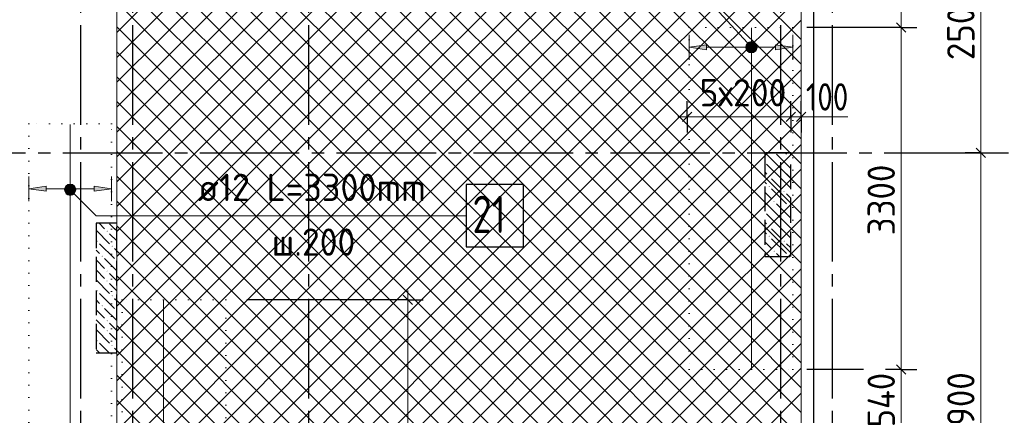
# Model space of a CAD drawing. Header units: millimetres. Extents: x 0 to 50400, y 0 to 35640.
# Tile 11 of 17: x 32728 to 42224, y 14329 to 18146. Entities that reach past the tile are written whole.
import ezdxf

# ---------------------------------------------------------------- set-up
doc = ezdxf.new("R2010")
doc.units = ezdxf.units.MM
for name, pattern in [('______2', [324, 240, -84]), ('______5', [1320, 960, -120, 120, -120]), ('______9', [120, 0, -120])]:
    doc.linetypes.add(name, pattern=pattern)
for name, color, linetype, lineweight in [('Standard', 7, 'Continuous', 25), ('ДОП Верх по Х', 7, 'Continuous', 25), ('ЖБ Перекрытие верхний уровень', 7, 'Continuous', 35), ('ЖБ Пилон', 7, 'Continuous', 35), ('Общий01', 7, 'Continuous', 13), ('Позиционная метка номер позиции', 7, 'Continuous', 13), ('Размерная линия_ общее', 7, 'Continuous', 13), ('Тени', 7, 'Continuous', 13)]:
    doc.layers.add(name, color=color, linetype=linetype, lineweight=lineweight)
doc.layers.add('Оси', color=7, linetype='______5', true_color=0x656565)
doc.styles.add('ISOCPEUR', font='txt')

msp = doc.modelspace()

# ---------------------------------------------------------------- hatches: boundary and pattern name
at = {"layer": 'ДОП Верх по Х', "linetype": 'Continuous', "lineweight": 13, "transparency": 33554687}
for points in [[(39353.1, 17856.4), (39185.1, 17880.4), (39353.1, 17904.4)], [(32983.1, 16490.5), (32815.1, 16514.5), (32983.1, 16538.5)]]:
    msp.add_hatch(color=7, dxfattribs=at).paths.add_polyline_path(points, flags=16)
for points in [[(40017.1, 17856.4), (40185.1, 17880.4), (40017.1, 17904.4)], [(33447.1, 16490.5), (33615.1, 16514.5), (33447.1, 16538.5)]]:
    msp.add_hatch(color=7, dxfattribs=at).paths.add_polyline_path(points)
at = {"layer": 'ЖБ Пилон', "linetype": 'Continuous', "lineweight": -3, "transparency": 33554687}
for points in [[(40142.8, 16825.3), (40147.6, 16830.1), (40152.4, 16825.3), (40147.6, 16820.5)], [(40046.8, 16729.3), (40051.6, 16734.1), (40056.4, 16729.3), (40051.6, 16724.5)], [(39950.8, 16633.3), (39955.6, 16638.1), (39960.4, 16633.3), (39955.6, 16628.5)], [(39950.8, 16537.3), (39955.6, 16542.1), (39960.4, 16537.3), (39955.6, 16532.5)], [(40094.8, 16489.3), (40099.6, 16494.1), (40104.4, 16489.3), (40099.6, 16484.5)], [(39998.8, 16393.3), (40003.6, 16398.1), (40008.4, 16393.3), (40003.6, 16388.5)], [(40142.8, 16345.3), (40147.6, 16350.1), (40152.4, 16345.3), (40147.6, 16340.5)], [(40046.8, 16249.3), (40051.6, 16254.1), (40056.4, 16249.3), (40051.6, 16244.5)], [(39950.8, 16153.3), (39955.6, 16158.1), (39960.4, 16153.3), (39955.6, 16148.5)], [(33566.8, 16105.3), (33571.6, 16110.1), (33576.4, 16105.3), (33571.6, 16100.5)], [(39950.8, 16057.3), (39955.6, 16062.1), (39960.4, 16057.3), (39955.6, 16052.5)], [(33470.8, 16009.3), (33475.6, 16014.1), (33480.4, 16009.3), (33475.6, 16004.5)], [(33614.8, 15961.3), (33619.6, 15966.1), (33624.4, 15961.3), (33619.6, 15956.5)], [(40094.8, 16009.3), (40099.6, 16014.1), (40104.4, 16009.3), (40099.6, 16004.5)], [(33518.8, 15865.3), (33523.6, 15870.1), (33528.4, 15865.3), (33523.6, 15860.5)], [(39998.8, 15913.3), (40003.6, 15918.1), (40008.4, 15913.3), (40003.6, 15908.5)], [(40142.8, 15865.3), (40147.6, 15870.1), (40152.4, 15865.3), (40149.5, 15862.4), (40145.7, 15862.4)], [(33662.8, 15817.3), (33665.1, 15819.6), (33665.1, 15815)], [(33566.8, 15721.3), (33571.6, 15726.1), (33576.4, 15721.3), (33571.6, 15716.5)], [(33566.8, 15625.3), (33571.6, 15630.1), (33576.4, 15625.3), (33571.6, 15620.5)], [(33470.8, 15529.3), (33475.6, 15534.1), (33480.4, 15529.3), (33475.6, 15524.5)], [(33614.8, 15481.3), (33619.6, 15486.1), (33624.4, 15481.3), (33619.6, 15476.5)], [(33518.8, 15385.3), (33523.6, 15390.1), (33528.4, 15385.3), (33523.6, 15380.5)], [(33662.8, 15337.3), (33665.1, 15339.6), (33665.1, 15335)], [(33566.8, 15241.3), (33571.6, 15246.1), (33576.4, 15241.3), (33571.6, 15236.5)], [(33566.8, 15145.3), (33571.6, 15150.1), (33576.4, 15145.3), (33571.6, 15140.5)], [(33470.8, 15049.3), (33475.6, 15054.1), (33480.4, 15049.3), (33475.6, 15044.5)], [(33614.8, 15001.3), (33619.6, 15006.1), (33624.4, 15001.3), (33619.6, 14996.5)]]:
    msp.add_hatch(color=7, dxfattribs=at).paths.add_polyline_path(points, flags=16)
at = {"layer": 'Позиционная метка номер позиции', "linetype": 'Continuous', "lineweight": 13, "transparency": 33554687}
for points in [[(39732.7, 17868.8), (39801, 17931.7), (39773.5, 17932.9)], [(39732.7, 17868.8), (39773.5, 17932.9), (39733.8, 17896.3)], [(39745.4, 17843.9), (39801, 17931.7), (39732.7, 17868.8)], [(39733.8, 17896.3), (39773.5, 17932.9), (39748.5, 17920.2)], [(39745.4, 17843.9), (39824.8, 17917), (39801, 17931.7)], [(39769.2, 17829.1), (39824.8, 17917), (39745.4, 17843.9)], [(39769.2, 17829.1), (39837.6, 17892), (39824.8, 17917)], [(39796.7, 17828), (39837.6, 17892), (39769.2, 17829.1)], [(39796.7, 17828), (39836.4, 17864.6), (39837.6, 17892)], [(39836.4, 17864.6), (39796.7, 17828), (39821.7, 17840.7)], [(33163.2, 16518.9), (33201.4, 16557), (33176.9, 16543.3)], [(33201.4, 16557), (33163.2, 16518.9), (33163.2, 16491.4)], [(33201.4, 16557), (33163.2, 16491.4), (33228.9, 16557)], [(33228.9, 16557), (33163.2, 16491.4), (33176.9, 16466.9)], [(33228.9, 16557), (33176.9, 16466.9), (33253.3, 16543.3)], [(33253.3, 16543.3), (33176.9, 16466.9), (33201.4, 16453.2)], [(33253.3, 16543.3), (33201.4, 16453.2), (33267, 16518.9)], [(33267, 16518.9), (33201.4, 16453.2), (33228.9, 16453.2)], [(33267, 16518.9), (33228.9, 16453.2), (33267, 16491.4)], [(33267, 16491.4), (33228.9, 16453.2), (33253.3, 16466.9)]]:
    msp.add_hatch(color=7, dxfattribs=at).paths.add_polyline_path(points)

# ---------------------------------------------------------------- linework, layer by layer
at = {"layer": 'Standard', "color": 254, "linetype": 'Continuous', "lineweight": -3, "true_color": 0xc4c4ff, "transparency": 33554687}
msp.add_lwpolyline([(7965.1, 10212.4), (40388.1, 10212.4), (40388.1, 32712.4), (7965.1, 32712.4), (7965.1, 10212.4)], dxfattribs=at)
at = {"layer": 'ДОП Верх по Х', "color": 7, "linetype": 'Continuous', "lineweight": 18, "transparency": 33554687}
for p, q in [((39785.1, 18066.4), (39785.1, 14778.4)), ((33215.1, 17136.4), (33215.1, 13848.4)), ((34115.2, 15436.4), (34115.2, 10348.4))]:
    msp.add_line(p, q, dxfattribs=at)
at = {"layer": 'ДОП Верх по Х', "color": 251, "linetype": 'Continuous', "lineweight": 13, "true_color": 0x494949, "transparency": 33554687}
for p, q in [((39185.1, 17880.4), (39185.1, 18000.4)), ((40185.1, 17880.4), (40185.1, 18000.4)), ((39185.1, 17880.4), (39353.1, 17904.4)), ((39353.1, 17856.4), (39185.1, 17880.4)), ((39185.1, 17880.4), (39185.1, 17760.4)), ((39185.1, 17880.4), (39185.1, 17880.4)), ((39353.1, 17904.4), (39353.1, 17856.4)), ((39353.1, 17880.4), (40017.1, 17880.4)), ((40185.1, 17880.4), (40017.1, 17904.4)), ((40017.1, 17904.4), (40017.1, 17856.4)), ((40017.1, 17856.4), (40185.1, 17880.4)), ((40185.1, 17880.4), (40185.1, 17760.4)), ((40185.1, 17880.4), (40185.1, 17880.4)), ((32815.1, 16514.5), (32815.1, 16634.5)), ((33615.1, 16514.5), (33615.1, 16634.5)), ((32815.1, 16514.5), (32983.1, 16538.5)), ((32983.1, 16538.5), (32983.1, 16490.5)), ((33615.1, 16514.5), (33447.1, 16538.5)), ((33447.1, 16538.5), (33447.1, 16490.5)), ((32983.1, 16490.5), (32815.1, 16514.5)), ((32815.1, 16514.5), (32815.1, 16394.5)), ((32815.1, 16514.5), (32815.1, 16514.5)), ((32983.1, 16514.5), (33447.1, 16514.5)), ((33447.1, 16490.5), (33615.1, 16514.5)), ((33615.1, 16514.5), (33615.1, 16394.5)), ((33615.1, 16514.5), (33615.1, 16514.5))]:
    msp.add_line(p, q, dxfattribs=at)
at = {"layer": 'ДОП Верх по Х', "color": 7, "linetype": 'Continuous', "lineweight": 25, "transparency": 33554687}
msp.add_lwpolyline([(37034.9, 15955.3), (37586.9, 15955.3), (37586.9, 16555.3), (37034.9, 16555.3), (37034.9, 15955.3)], dxfattribs=at)
at = {"layer": 'ЖБ Перекрытие верхний уровень', "color": 7, "linetype": 'Continuous', "lineweight": 18, "transparency": 33554687}
for p, q in [((33664.9, 10312.4), (33664.9, 32612.4)), ((33664.9, 32612.4), (33664.9, 10312.4)), ((33664.9, 10312.4), (33664.9, 32612.4)), ((40265.1, 10312.4), (40265.1, 32612.4))]:
    msp.add_line(p, q, dxfattribs=at)
at = {"layer": 'ЖБ Перекрытие верхний уровень', "color": 254, "linetype": 'Continuous', "lineweight": 18, "transparency": 33554687}
for p, q in [((33664.9, 18022.6), (35611.6, 19969.3)), ((33664.9, 17782.6), (35851.6, 19969.3)), ((33691.6, 19969.3), (35851.6, 17809.3)), ((33931.6, 19969.3), (35851.6, 18049.3)), ((35851.6, 19969.3), (38251.6, 17569.3)), ((36091.6, 19969.3), (38251.6, 17809.3)), ((36331.6, 19969.3), (38251.6, 18049.3)), ((38251.6, 18049.3), (40171.6, 19969.3)), ((38251.6, 19969.3), (40265.1, 17955.8)), ((33664.9, 19756), (35851.6, 17569.3)), ((38251.6, 17809.3), (40265.1, 19822.8)), ((33691.6, 17569.3), (35851.6, 19729.3)), ((35851.6, 19729.3), (38011.6, 17569.3)), ((38251.6, 19729.3), (40265.1, 17715.8)), ((38251.6, 17569.3), (40265.1, 19582.8)), ((33664.9, 19516), (35611.6, 17569.3)), ((33931.6, 17569.3), (35851.6, 19489.3)), ((35851.6, 19489.3), (37771.6, 17569.3)), ((38251.6, 19489.3), (40171.6, 17569.3)), ((33664.9, 19276), (35371.6, 17569.3)), ((38491.6, 17569.3), (40265.1, 19342.8)), ((34171.6, 17569.3), (35851.6, 19249.3)), ((35851.6, 19249.3), (37531.6, 17569.3)), ((38251.6, 19249.3), (39931.6, 17569.3)), ((38731.6, 17569.3), (40265.1, 19102.8)), ((33664.9, 19036), (35131.6, 17569.3)), ((34411.6, 17569.3), (35851.6, 19009.3)), ((35851.6, 19009.3), (37291.6, 17569.3)), ((36811.6, 17569.3), (38251.6, 19009.3)), ((38251.6, 19009.3), (39691.6, 17569.3)), ((36331.6, 17569.3), (37645.1, 18882.8)), ((38971.6, 17569.3), (40265.1, 18862.8)), ((33664.9, 18796), (34891.6, 17569.3)), ((34651.6, 17569.3), (35851.6, 18769.3)), ((35851.6, 18769.3), (37051.6, 17569.3)), ((36571.6, 17569.3), (37784.7, 18782.4)), ((37051.6, 17569.3), (38251.6, 18769.3)), ((38251.6, 18769.3), (39451.6, 17569.3)), ((39211.6, 17569.3), (40265.1, 18622.8)), ((33664.9, 18556), (34651.6, 17569.3)), ((34891.6, 17569.3), (35851.6, 18529.3)), ((35851.6, 18529.3), (36811.6, 17569.3)), ((37291.6, 17569.3), (38251.6, 18529.3)), ((38251.6, 18529.3), (39211.6, 17569.3)), ((39451.6, 17569.3), (40265.1, 18382.8)), ((33664.9, 18316), (34411.6, 17569.3)), ((35131.6, 17569.3), (35851.6, 18289.3)), ((35851.6, 18289.3), (36571.6, 17569.3)), ((37531.6, 17569.3), (38251.6, 18289.3)), ((38251.6, 18289.3), (38971.6, 17569.3)), ((39691.6, 17569.3), (40265.1, 18142.8)), ((33664.9, 18076), (34171.6, 17569.3)), ((35371.6, 17569.3), (35851.6, 18049.3)), ((35851.6, 18049.3), (36331.6, 17569.3)), ((37771.6, 17569.3), (38251.6, 18049.3)), ((38251.6, 18049.3), (38731.6, 17569.3)), ((39931.6, 17569.3), (40265.1, 17902.8)), ((33664.9, 17836), (33931.6, 17569.3)), ((35611.6, 17569.3), (35851.6, 17809.3)), ((35851.6, 17809.3), (36091.6, 17569.3)), ((38011.6, 17569.3), (38251.6, 17809.3)), ((38251.6, 17809.3), (38491.6, 17569.3)), ((40171.6, 17569.3), (40265.1, 17662.8)), ((33664.9, 17596), (33691.6, 17569.3)), ((33664.9, 17542.6), (33691.6, 17569.3)), ((33664.9, 17302.6), (33931.6, 17569.3)), ((33664.9, 17062.6), (34171.6, 17569.3)), ((33664.9, 16822.6), (34411.6, 17569.3)), ((33664.9, 16582.6), (34651.6, 17569.3)), ((33664.9, 16342.6), (34891.6, 17569.3)), ((33664.9, 16102.6), (35131.6, 17569.3)), ((33664.9, 15862.6), (35371.6, 17569.3)), ((33664.9, 15622.6), (35611.6, 17569.3)), ((33664.9, 15382.6), (35851.6, 17569.3)), ((33691.6, 17569.3), (35851.6, 15409.3)), ((33931.6, 17569.3), (35851.6, 15649.3)), ((34171.6, 17569.3), (35851.6, 15889.3)), ((34411.6, 17569.3), (35851.6, 16129.3)), ((34651.6, 17569.3), (35851.6, 16369.3)), ((34891.6, 17569.3), (35851.6, 16609.3)), ((35131.6, 17569.3), (35851.6, 16849.3)), ((35371.6, 17569.3), (35851.6, 17089.3)), ((35611.6, 17569.3), (35851.6, 17329.3)), ((35851.6, 17329.3), (36091.6, 17569.3)), ((35851.6, 17089.3), (36331.6, 17569.3)), ((35851.6, 16849.3), (36571.6, 17569.3)), ((35851.6, 16609.3), (36811.6, 17569.3)), ((35851.6, 16369.3), (37051.6, 17569.3)), ((35851.6, 16129.3), (37291.6, 17569.3)), ((35851.6, 15889.3), (37531.6, 17569.3)), ((35851.6, 15649.3), (37771.6, 17569.3)), ((35851.6, 15409.3), (38011.6, 17569.3)), ((35851.6, 15169.3), (38251.6, 17569.3)), ((35851.6, 17569.3), (38251.6, 15169.3)), ((36091.6, 17569.3), (38251.6, 15409.3)), ((36331.6, 17569.3), (38251.6, 15649.3)), ((36571.6, 17569.3), (38251.6, 15889.3)), ((36811.6, 17569.3), (38251.6, 16129.3)), ((37051.6, 17569.3), (38251.6, 16369.3)), ((37291.6, 17569.3), (38251.6, 16609.3)), ((37531.6, 17569.3), (38251.6, 16849.3)), ((37771.6, 17569.3), (38251.6, 17089.3)), ((38011.6, 17569.3), (38251.6, 17329.3)), ((38251.6, 17329.3), (38491.6, 17569.3)), ((38251.6, 17089.3), (38731.6, 17569.3)), ((38251.6, 16849.3), (38971.6, 17569.3)), ((38251.6, 16609.3), (39211.6, 17569.3)), ((38251.6, 16369.3), (39451.6, 17569.3)), ((38251.6, 16129.3), (39691.6, 17569.3)), ((38251.6, 15889.3), (39931.6, 17569.3)), ((38251.6, 15649.3), (40171.6, 17569.3)), ((38251.6, 17569.3), (40265.1, 15555.8)), ((38491.6, 17569.3), (40265.1, 15795.8)), ((38731.6, 17569.3), (40265.1, 16035.8)), ((38971.6, 17569.3), (40265.1, 16275.8)), ((39211.6, 17569.3), (40265.1, 16515.8)), ((39451.6, 17569.3), (40265.1, 16755.8)), ((39691.6, 17569.3), (40265.1, 16995.8)), ((39931.6, 17569.3), (40265.1, 17235.8)), ((40171.6, 17569.3), (40265.1, 17475.8)), ((38251.6, 15409.3), (40265.1, 17422.8)), ((33664.9, 17356), (35851.6, 15169.3)), ((33691.6, 15169.3), (35851.6, 17329.3)), ((35851.6, 17329.3), (38011.6, 15169.3)), ((36091.6, 15169.3), (38251.6, 17329.3)), ((38251.6, 17329.3), (40265.1, 15315.8)), ((33664.9, 17116), (35611.6, 15169.3)), ((38251.6, 15169.3), (40265.1, 17182.8)), ((33931.6, 15169.3), (35851.6, 17089.3)), ((35851.6, 17089.3), (37771.6, 15169.3)), ((36331.6, 15169.3), (38251.6, 17089.3)), ((38251.6, 17089.3), (40171.6, 15169.3)), ((38491.6, 15169.3), (40265.1, 16942.8)), ((33664.9, 16876), (35371.6, 15169.3)), ((34171.6, 15169.3), (35851.6, 16849.3)), ((35851.6, 16849.3), (37531.6, 15169.3)), ((36571.6, 15169.3), (38251.6, 16849.3)), ((38251.6, 16849.3), (39931.6, 15169.3)), ((33664.9, 16636), (35131.6, 15169.3)), ((38731.6, 15169.3), (40265.1, 16702.8)), ((34411.6, 15169.3), (35851.6, 16609.3)), ((35851.6, 16609.3), (37291.6, 15169.3)), ((36811.6, 15169.3), (38251.6, 16609.3)), ((38251.6, 16609.3), (39691.6, 15169.3)), ((38971.6, 15169.3), (40265.1, 16462.8)), ((33664.9, 16396), (34891.6, 15169.3)), ((34651.6, 15169.3), (35851.6, 16369.3)), ((35851.6, 16369.3), (37051.6, 15169.3)), ((37051.6, 15169.3), (38251.6, 16369.3)), ((38251.6, 16369.3), (39451.6, 15169.3)), ((33664.9, 16156), (34651.6, 15169.3)), ((39211.6, 15169.3), (40265.1, 16222.8)), ((34891.6, 15169.3), (35851.6, 16129.3)), ((35851.6, 16129.3), (36811.6, 15169.3)), ((37291.6, 15169.3), (38251.6, 16129.3)), ((38251.6, 16129.3), (39211.6, 15169.3)), ((39451.6, 15169.3), (40265.1, 15982.8)), ((33664.9, 15916), (34411.6, 15169.3)), ((35131.6, 15169.3), (35851.6, 15889.3)), ((35851.6, 15889.3), (36571.6, 15169.3)), ((37531.6, 15169.3), (38251.6, 15889.3)), ((38251.6, 15889.3), (38971.6, 15169.3)), ((33664.9, 15676), (34171.6, 15169.3)), ((39691.6, 15169.3), (40265.1, 15742.8)), ((35371.6, 15169.3), (35851.6, 15649.3)), ((35851.6, 15649.3), (36331.6, 15169.3)), ((37771.6, 15169.3), (38251.6, 15649.3)), ((38251.6, 15649.3), (38731.6, 15169.3)), ((39931.6, 15169.3), (40265.1, 15502.8)), ((33664.9, 15436), (33931.6, 15169.3)), ((35611.6, 15169.3), (35851.6, 15409.3)), ((35851.6, 15409.3), (36091.6, 15169.3)), ((38011.6, 15169.3), (38251.6, 15409.3)), ((38251.6, 15409.3), (38491.6, 15169.3)), ((33664.9, 15196), (33691.6, 15169.3)), ((40171.6, 15169.3), (40265.1, 15262.8)), ((33664.9, 15142.6), (33691.6, 15169.3)), ((33664.9, 14902.6), (33931.6, 15169.3)), ((33664.9, 14662.6), (34171.6, 15169.3)), ((33664.9, 14422.6), (34411.6, 15169.3)), ((33664.9, 14182.6), (34651.6, 15169.3)), ((33664.9, 13942.6), (34891.6, 15169.3)), ((33664.9, 13702.6), (35131.6, 15169.3)), ((33664.9, 13462.6), (35371.6, 15169.3)), ((33664.9, 13222.6), (35611.6, 15169.3)), ((33664.9, 12982.6), (35851.6, 15169.3)), ((33691.6, 15169.3), (35851.6, 13009.3)), ((33931.6, 15169.3), (35851.6, 13249.3)), ((34171.6, 15169.3), (35851.6, 13489.3)), ((34411.6, 15169.3), (35851.6, 13729.3)), ((34651.6, 15169.3), (35851.6, 13969.3)), ((34891.6, 15169.3), (35851.6, 14209.3)), ((35131.6, 15169.3), (35851.6, 14449.3)), ((35371.6, 15169.3), (35851.6, 14689.3)), ((35611.6, 15169.3), (35851.6, 14929.3)), ((35851.6, 14929.3), (36091.6, 15169.3)), ((35851.6, 14689.3), (36331.6, 15169.3)), ((35851.6, 14449.3), (36571.6, 15169.3)), ((35851.6, 14209.3), (36811.6, 15169.3)), ((35851.6, 13969.3), (37051.6, 15169.3)), ((35851.6, 13729.3), (37291.6, 15169.3)), ((35851.6, 13489.3), (37531.6, 15169.3)), ((35851.6, 13249.3), (37771.6, 15169.3)), ((35851.6, 13009.3), (38011.6, 15169.3)), ((35851.6, 12769.3), (38251.6, 15169.3)), ((35851.6, 15169.3), (38251.6, 12769.3)), ((36091.6, 15169.3), (38251.6, 13009.3)), ((36331.6, 15169.3), (38251.6, 13249.3)), ((36571.6, 15169.3), (38251.6, 13489.3)), ((36811.6, 15169.3), (38251.6, 13729.3)), ((37051.6, 15169.3), (38251.6, 13969.3)), ((37291.6, 15169.3), (38251.6, 14209.3)), ((37531.6, 15169.3), (38251.6, 14449.3)), ((37771.6, 15169.3), (38251.6, 14689.3)), ((38011.6, 15169.3), (38251.6, 14929.3)), ((38251.6, 14929.3), (38491.6, 15169.3)), ((38251.6, 14689.3), (38731.6, 15169.3)), ((38251.6, 14449.3), (38971.6, 15169.3)), ((38251.6, 14209.3), (39211.6, 15169.3)), ((38251.6, 13969.3), (39451.6, 15169.3)), ((38251.6, 13729.3), (39691.6, 15169.3)), ((38251.6, 13489.3), (39931.6, 15169.3)), ((38251.6, 13249.3), (40171.6, 15169.3)), ((38251.6, 15169.3), (40265.1, 13155.8)), ((38491.6, 15169.3), (40265.1, 13395.8)), ((38731.6, 15169.3), (40265.1, 13635.8)), ((38971.6, 15169.3), (40265.1, 13875.8)), ((39211.6, 15169.3), (40265.1, 14115.8)), ((39451.6, 15169.3), (40265.1, 14355.8)), ((39691.6, 15169.3), (40265.1, 14595.8)), ((39931.6, 15169.3), (40265.1, 14835.8)), ((40171.6, 15169.3), (40265.1, 15075.8)), ((38251.6, 13009.3), (40265.1, 15022.8)), ((33664.9, 14956), (35851.6, 12769.3)), ((33691.6, 12769.3), (35851.6, 14929.3)), ((35851.6, 14929.3), (38011.6, 12769.3)), ((36091.6, 12769.3), (38251.6, 14929.3)), ((38251.6, 14929.3), (40265.1, 12915.8)), ((38251.6, 12769.3), (40265.1, 14782.8)), ((33664.9, 14716), (35611.6, 12769.3)), ((33931.6, 12769.3), (35851.6, 14689.3)), ((35851.6, 14689.3), (37771.6, 12769.3)), ((36331.6, 12769.3), (38251.6, 14689.3)), ((38251.6, 14689.3), (40171.6, 12769.3)), ((38491.6, 12769.3), (40265.1, 14542.8)), ((33664.9, 14476), (35371.6, 12769.3)), ((34171.6, 12769.3), (35851.6, 14449.3)), ((35851.6, 14449.3), (37531.6, 12769.3)), ((36571.6, 12769.3), (38251.6, 14449.3)), ((38251.6, 14449.3), (39931.6, 12769.3))]:
    msp.add_line(p, q, dxfattribs=at)
for points in [[(35851.6, 18049.3), (37596.2, 19793.9), (37596.2, 19793.9), (37771.6, 19969.3)], [(35851.6, 17809.3), (37652.5, 19610.2), (37652.5, 19610.2), (38011.6, 19969.3)], [(35851.6, 17569.3), (37708.9, 19426.6), (37708.9, 19426.6), (38251.6, 19969.3)], [(36091.6, 17569.3), (37765.2, 19242.9), (37765.2, 19242.9), (38251.6, 19729.3)]]:
    msp.add_lwpolyline(points, dxfattribs=at)
at = {"layer": 'ЖБ Пилон', "color": 253, "linetype": '______2', "lineweight": -3, "true_color": 0xa0a0a0, "transparency": 33554687}
for p, q in [((40165.1, 16862.4), (39915.1, 16862.4)), ((39915.1, 16862.4), (39915.1, 15862.4)), ((40165.1, 15862.4), (40165.1, 16862.4)), ((33665.1, 16182.4), (33465.1, 16182.4)), ((33465.1, 16182.4), (33465.1, 14932.4)), ((33665.1, 14932.4), (33665.1, 16182.4)), ((39915.1, 15862.4), (40165.1, 15862.4)), ((33465.1, 14932.4), (33665.1, 14932.4))]:
    msp.add_line(p, q, dxfattribs=at)
at = {"layer": 'ЖБ Пилон', "color": 253, "linetype": 'Continuous', "lineweight": -3, "true_color": 0xa0a0a0, "transparency": 33554687}
for p, q in [((39918.5, 16862.4), (40027.6, 16753.3)), ((40165.1, 16711.8), (40027.6, 16849.3)), ((40110.5, 16862.4), (40123.6, 16849.3)), ((40075.6, 16609.3), (39931.6, 16753.3)), ((39915.1, 16673.8), (39931.6, 16657.3)), ((40075.6, 16705.3), (40165.1, 16615.8)), ((39931.6, 16561.3), (39915.1, 16577.8)), ((39979.6, 16609.3), (40075.6, 16513.3)), ((40075.6, 16609.3), (40165.1, 16519.8)), ((39915.1, 16481.8), (39979.6, 16417.3)), ((39979.6, 16513.3), (40123.6, 16369.3)), ((40165.1, 16423.8), (40123.6, 16465.3)), ((39915.1, 16385.8), (40027.6, 16273.3)), ((40165.1, 16231.8), (40027.6, 16369.3)), ((40075.6, 16129.3), (39931.6, 16273.3)), ((33494.5, 16182.4), (33547.6, 16129.3)), ((33643.6, 16129.3), (33595.6, 16177.3)), ((39915.1, 16193.8), (39931.6, 16177.3)), ((40075.6, 16225.3), (40165.1, 16135.8)), ((33465.1, 16115.8), (33595.6, 15985.3)), ((33595.6, 16081.3), (33665.1, 16011.8)), ((33665.1, 16107.8), (33643.6, 16129.3)), ((39931.6, 16081.3), (39915.1, 16097.8)), ((39979.6, 16129.3), (40075.6, 16033.3)), ((40075.6, 16129.3), (40165.1, 16039.8)), ((33499.6, 15985.3), (33643.6, 15841.3)), ((39915.1, 16001.8), (39979.6, 15937.3)), ((39979.6, 16033.3), (40123.6, 15889.3)), ((40165.1, 15943.8), (40123.6, 15985.3)), ((33499.6, 15889.3), (33465.1, 15923.8)), ((33643.6, 15937.3), (33665.1, 15915.8)), ((39915.1, 15905.8), (39958.5, 15862.4)), ((40054.5, 15862.4), (40027.6, 15889.3)), ((33465.1, 15827.8), (33547.6, 15745.3)), ((33547.6, 15841.3), (33665.1, 15723.8)), ((33465.1, 15731.8), (33547.6, 15649.3)), ((33643.6, 15649.3), (33595.6, 15697.3)), ((33465.1, 15635.8), (33595.6, 15505.3)), ((33595.6, 15601.3), (33665.1, 15531.8)), ((33665.1, 15627.8), (33643.6, 15649.3)), ((33499.6, 15505.3), (33643.6, 15361.3)), ((33499.6, 15409.3), (33465.1, 15443.8)), ((33643.6, 15457.3), (33665.1, 15435.8)), ((33465.1, 15347.8), (33547.6, 15265.3)), ((33547.6, 15361.3), (33665.1, 15243.8)), ((33465.1, 15251.8), (33547.6, 15169.3)), ((33643.6, 15169.3), (33595.6, 15217.3)), ((33465.1, 15155.8), (33595.6, 15025.3)), ((33595.6, 15121.3), (33665.1, 15051.8)), ((33665.1, 15147.8), (33643.6, 15169.3)), ((33499.6, 15025.3), (33592.5, 14932.4)), ((33496.5, 14932.4), (33465.1, 14963.8)), ((33643.6, 14977.3), (33665.1, 14955.8))]:
    msp.add_line(p, q, dxfattribs=at)
at = {"layer": 'Общий01', "color": 7, "linetype": 'Continuous', "lineweight": 13, "transparency": 33554687}
msp.add_line((40215.1, 17209.1), (40715.1, 17209.1), dxfattribs=at)
at = {"layer": 'Оси', "color": 8, "linetype": '______5', "lineweight": -3, "transparency": 33554687}
for p, q in [((33315.1, 32612.4), (33315.1, 8317)), ((33815.1, 32612.4), (33815.1, 8317)), ((35515.1, 32612.4), (35515.1, 8317)), ((40065.1, 32612.4), (40065.1, 8317)), ((40565.1, 32612.4), (40565.1, 8317)), ((8065.1, 16862.4), (42963, 16862.4))]:
    msp.add_line(p, q, dxfattribs=at)
at = {"layer": 'Позиционная метка номер позиции', "color": 7, "linetype": 'Continuous', "lineweight": 13, "transparency": 33554687}
for p, q in [((39748.5, 17920.2), (39748.5, 17920.2)), ((39824.8, 17917), (39824.8, 17917)), ((39745.4, 17843.9), (39745.4, 17843.9)), ((39821.7, 17840.7), (39821.7, 17840.7)), ((33176.9, 16543.3), (33176.9, 16543.3)), ((33253.3, 16543.3), (33253.3, 16543.3)), ((33176.9, 16466.9), (33176.9, 16466.9)), ((33253.3, 16466.9), (33253.3, 16466.9))]:
    msp.add_line(p, q, dxfattribs=at)
for points in [[(39785.1, 17880.4), (39003.9, 18729), (39003.9, 20326.4)], [(33215.1, 16505.1), (33464.9, 16255.3), (37034.9, 16255.3)]]:
    msp.add_lwpolyline(points, dxfattribs=at)
for centre in [(39785.1, 17880.4), (33215.1, 16505.1)]:
    msp.add_circle(centre, 54, dxfattribs=at)
at = {"layer": 'Размерная линия_ общее', "color": 7, "linetype": 'Continuous', "lineweight": 13, "transparency": 33554687}
for p, q in [((41996.7, 16862.4), (41996.7, 19362.4)), ((41228.9, 18072.4), (41228.9, 19072.4)), ((41228.9, 14772.4), (41228.9, 18072.4)), ((39165.1, 17209.1), (39075.1, 17209.1)), ((39165.1, 17209.1), (40165.1, 17209.1)), ((40165.1, 17209.1), (40265.1, 17209.1)), ((40265.1, 17209.1), (40355.1, 17209.1)), ((41996.7, 11962.4), (41996.7, 16862.4)), ((36470.2, 15442.4), (36470.2, 15532.4)), ((36470.2, 10342.4), (36470.2, 15442.4)), ((41228.9, 14232.4), (41228.9, 14772.4))]:
    msp.add_line(p, q, dxfattribs=at)
at = {"layer": 'Размерная линия_ общее', "color": 7, "linetype": 'Continuous', "lineweight": -3, "transparency": 33554687}
for p, q in [((41228.9, 18072.4), (41078.9, 18072.4)), ((41228.9, 18072.4), (41378.9, 18072.4)), ((39165.1, 17209.1), (39165.1, 17359.1)), ((40165.1, 17209.1), (40165.1, 17359.1)), ((40265.1, 17209.1), (40265.1, 17359.1)), ((39165.1, 17209.1), (39165.1, 17059.1)), ((39165.1, 17209.1), (39165.1, 17209.1)), ((40165.1, 17209.1), (40165.1, 17059.1)), ((40165.1, 17209.1), (40165.1, 17209.1)), ((40265.1, 17209.1), (40265.1, 17059.1)), ((40265.1, 17209.1), (40265.1, 17209.1)), ((41996.7, 16862.4), (41846.7, 16862.4)), ((41996.7, 16862.4), (42146.7, 16862.4)), ((36470.2, 15442.4), (34918.3, 15442.4)), ((36470.2, 15442.4), (36320.2, 15442.4)), ((36470.2, 15442.4), (36620.2, 15442.4)), ((40865.3, 14772.4), (40318.1, 14772.4)), ((41228.9, 14772.4), (41078.9, 14772.4)), ((41228.9, 14772.4), (41378.9, 14772.4))]:
    msp.add_line(p, q, dxfattribs=at)
at = {"layer": 'Размерная линия_ общее', "color": 7, "linetype": 'Continuous', "lineweight": 25, "transparency": 33554687}
for p, q in [((41273.9, 18027.4), (41183.9, 18117.4)), ((39120.1, 17164.1), (39210.1, 17254.1)), ((40120.1, 17164.1), (40210.1, 17254.1)), ((40220.1, 17164.1), (40310.1, 17254.1)), ((42041.7, 16817.4), (41951.7, 16907.4)), ((36515.2, 15397.4), (36425.2, 15487.4)), ((41273.9, 14727.4), (41183.9, 14817.4))]:
    msp.add_line(p, q, dxfattribs=at)
at = {"layer": 'Размерная линия_ общее', "color": 7, "linetype": 'Continuous', "lineweight": -3, "transparency": 33554687}
for points in [[(41228.9, 18072.4), (41208.5, 18072.4), (41208.5, 18072.4), (41208.5, 18072.4), (41208.5, 18072.4), (41208.5, 18072.4), (41208.5, 18072.4), (41208.5, 18072.4), (41208.5, 18072.4), (41208.5, 18072.4), (41208.5, 18072.4), (41208.5, 18072.4), (41208.5, 18072.4), (41208.5, 18072.4), (41208.5, 18072.4), (41208.5, 18072.4), (41208.5, 18072.4), (40318.1, 18072.4)], [(41228.9, 14772.4), (41208.5, 14772.4), (41208.5, 14772.4), (41208.5, 14772.4), (41208.5, 14772.4), (41208.5, 14772.4), (41208.5, 14772.4), (41208.5, 14772.4), (41208.5, 14772.4), (41208.5, 14772.4), (41208.5, 14772.4), (41208.5, 14772.4), (41208.5, 14772.4), (41208.5, 14772.4), (41208.5, 14772.4), (41208.5, 14772.4), (41208.5, 14772.4), (41208.5, 14772.4), (41208.5, 14772.4)]]:
    msp.add_lwpolyline(points, dxfattribs=at)
at = {"layer": 'Тени', "color": 7, "linetype": '______9', "lineweight": 13, "transparency": 33554687}
for p, q in [((40185.1, 18072.4), (39185.1, 18072.4)), ((39185.1, 18072.4), (39185.1, 14772.4)), ((40185.1, 14772.4), (40185.1, 18072.4)), ((33615.1, 17142.4), (32815.1, 17142.4)), ((32815.1, 17142.4), (32815.1, 13842.4)), ((33615.1, 13842.4), (33615.1, 17142.4)), ((34715.2, 15442.4), (33715.2, 15442.4)), ((33715.2, 15442.4), (33715.2, 10342.4)), ((34715.2, 10342.4), (34715.2, 15442.4)), ((39185.1, 14772.4), (40185.1, 14772.4))]:
    msp.add_line(p, q, dxfattribs=at)

# ---------------------------------------------------------------- texts
at = {"layer": 'ДОП Верх по Х', "color": 7, "linetype": 'Continuous', "lineweight": 13, "transparency": 33554687, "attachment_point": 7, "style": 'ISOCPEUR'}
for s, insert, char_height, width in [('\\W0.96;ø12 L=3300mm ', (34446.2, 16396.1), 264, 2580.627), ('\\W0.75;21', (37094.9, 16087.3), 360, 566.727), ('\\W0.95;ш.200 ', (35159, 15868.1), 264, 1154.563)]:
    msp.add_mtext(s, dxfattribs=dict(at, insert=insert, char_height=char_height, width=width))
at = {"layer": 'Размерная линия_ общее', "color": 7, "linetype": 'Continuous', "lineweight": 25, "transparency": 33554687, "char_height": 264, "attachment_point": 7, "rotation": 90, "style": 'ISOCPEUR'}
for s, insert, width in [('\\W0.93;2500', (41936.7, 17756), 861.713), ('\\W0.93;3300', (41168.9, 16066), 861.721), ('\\W0.92;540', (41168.9, 14213), 701.335), ('\\W0.93;4900', (41936.7, 14042.8), 888.464)]:
    msp.add_mtext(s, dxfattribs=dict(at, insert=insert, width=width))
at = {"layer": 'Размерная линия_ общее', "color": 7, "linetype": 'Continuous', "lineweight": 25, "transparency": 33554687, "char_height": 264, "attachment_point": 7, "style": 'ISOCPEUR'}
for s, insert, width in [('\\W0.95;5х200', (39284.8, 17309.8), 1048.043), ('\\W0.83;100', (40310.1, 17269.1), 610.286)]:
    msp.add_mtext(s, dxfattribs=dict(at, insert=insert, width=width))

doc.saveas('drawing.dxf')
